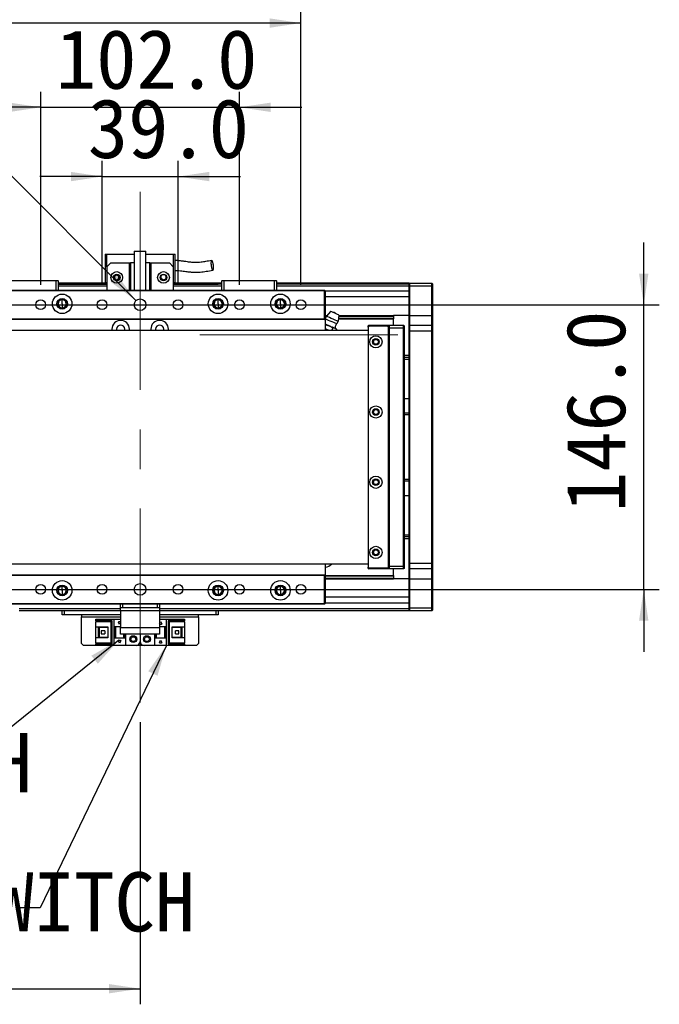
# Model space of a CAD drawing. Header units: millimetres. Extents: x 40 to 3320, y 40 to 2336.
# Tile 11 of 13: x 2172 to 2500, y 1572 to 2077. Entities that reach past the tile are written whole.
import ezdxf

# ---------------------------------------------------------------- set-up
doc = ezdxf.new("R2010")
doc.units = ezdxf.units.MM
doc.header["$LTSCALE"] = 8
doc.linetypes.add('CENTERX2', pattern=[20.32, 12.7, -2.54, 2.54, -2.54])
doc.layers.add('DIMNS', color=7, linetype='Continuous')
doc.styles.add('SLDTEXTSTYLE7', font='txt')
doc.styles.add('SLDTEXTSTYLE8', font='txt', dxfattribs={"bigfont": 'bigfont'})
doc.styles.add('SLDTEXTSTYLE9', font='txt')
doc.dimstyles.new('SLDDIMSTYLE0', dxfattribs={"dimtxt": 30.4, "dimasz": 16, "dimexe": 0, "dimexo": 0.0625, "dimgap": 7.6, "dimtad": 2, "dimdec": 1, "dimrnd": 1e-09, "dimzin": 4, "dimdsep": 46, "dimtxsty": 'SLDTEXTSTYLE7', "dimsah": 1, "dimcen": 0.09, "dimadec": 0, "dimazin": 1, "dimtfac": 1, "dimtdec": 1, "dimtmove": 0, "dimatfit": 0, "dimfxl": 0, "dimfrac": 2, "dimtolj": 1, "dimtzin": 12, "dimarcsym": 0})
doc.dimstyles.new('SLDDIMSTYLE1', dxfattribs={"dimtxt": 30.4, "dimasz": 16, "dimexe": 0, "dimexo": 0.0625, "dimgap": 7.6, "dimtad": 0, "dimtih": 1, "dimtoh": 1, "dimdec": 1, "dimrnd": 1e-09, "dimzin": 4, "dimdsep": 46, "dimtxsty": 'SLDTEXTSTYLE7', "dimsah": 1, "dimcen": 0, "dimadec": 0, "dimazin": 1, "dimtfac": 1, "dimtdec": 1, "dimtofl": 0, "dimtmove": 0, "dimatfit": 3, "dimfxl": 0, "dimfrac": 2, "dimtolj": 1, "dimtzin": 12, "dimarcsym": 0})
doc.dimstyles.new('SLDDIMSTYLE2', dxfattribs={"dimtxt": 30.4, "dimasz": 16, "dimexe": 0, "dimexo": 0.0625, "dimgap": 7.6, "dimtad": 2, "dimdec": 1, "dimrnd": 1e-09, "dimzin": 4, "dimdsep": 46, "dimtxsty": 'SLDTEXTSTYLE7', "dimsah": 1, "dimcen": 0.09, "dimadec": 0, "dimazin": 1, "dimtfac": 1, "dimtdec": 1, "dimtofl": 0, "dimtmove": 0, "dimatfit": 3, "dimfxl": 0, "dimfrac": 2, "dimtolj": 1, "dimtzin": 12, "dimarcsym": 0})
doc.dimstyles.new('SLDDIMSTYLE4', dxfattribs={"dimtxt": 0.18, "dimasz": 16, "dimexe": 0, "dimexo": 0.0625, "dimgap": 0, "dimtad": 0, "dimtih": 1, "dimtoh": 1, "dimdec": 0, "dimrnd": 1e-09, "dimzin": 0, "dimdsep": 46, "dimtxsty": 'Standard', "dimsah": 1, "dimcen": 0.09, "dimadec": 0, "dimazin": 0, "dimtfac": 16, "dimtdec": 0, "dimtofl": 0, "dimtmove": 0, "dimatfit": 3, "dimfxl": 0, "dimfrac": 2, "dimtolj": 1, "dimtzin": 0, "dimarcsym": 0})

# ---------------------------------------------------------------- blocks, each defined once
blk = doc.blocks.new('_D_3')
at = {"layer": 'DIMNS'}
for p, q in [((2491.81, 1930.51), (2491.81, 1962.51)), ((586.04, 1930.51), (2499.81, 1930.51)), ((2491.81, 1784.51), (2491.81, 1930.51)), ((586.04, 1784.51), (2499.81, 1784.51)), ((2491.81, 1784.51), (2491.81, 1752.51))]:
    blk.add_line(p, q, dxfattribs=at)
for points in [[(2491.81, 1930.51), (2494.21, 1946.51), (2489.41, 1946.51)], [(2491.81, 1784.51), (2489.41, 1768.51), (2494.21, 1768.51)]]:
    blk.add_solid(points, dxfattribs=at)
at = {"layer": 'DIMNS', "insert": (2451.92, 1824.16), "char_height": 30.4, "attachment_point": 1, "rotation": 90, "style": 'SLDTEXTSTYLE7'}
blk.add_mtext('146.0', dxfattribs=at)
blk = doc.blocks.new('_D_5')
at = {"layer": 'DIMNS'}
for p, q in [((493.38, 1716.35), (493.38, 1571.71)), ((2233.38, 1716.35), (2233.38, 1571.71)), ((493.38, 1579.71), (2233.38, 1579.71))]:
    blk.add_line(p, q, dxfattribs=at)
for points in [[(493.38, 1579.71), (509.38, 1577.31), (509.38, 1582.11)], [(2233.38, 1579.71), (2217.38, 1582.11), (2217.38, 1577.31)]]:
    blk.add_solid(points, dxfattribs=at)
at = {"layer": 'DIMNS', "insert": (1309.17, 1619.6), "char_height": 30.4, "attachment_point": 1, "style": 'SLDTEXTSTYLE7'}
blk.add_mtext('1740.0', dxfattribs=at)
blk = doc.blocks.new('_D_6')
at = {"layer": 'DIMNS'}
for p, q in [((2213.88, 1940.67), (2213.88, 2004.27)), ((2252.88, 1940.67), (2252.88, 2004.27)), ((2213.88, 1996.27), (2181.88, 1996.27)), ((2213.88, 1996.27), (2252.88, 1996.27)), ((2252.88, 1996.27), (2284.88, 1996.27))]:
    blk.add_line(p, q, dxfattribs=at)
for points in [[(2213.88, 1996.27), (2197.88, 1998.67), (2197.88, 1993.87)], [(2252.88, 1996.27), (2268.88, 1993.87), (2268.88, 1998.67)]]:
    blk.add_solid(points, dxfattribs=at)
at = {"layer": 'DIMNS', "insert": (2206.54, 2036.16), "char_height": 30.4, "attachment_point": 1, "style": 'SLDTEXTSTYLE7'}
blk.add_mtext('39.0', dxfattribs=at)
blk = doc.blocks.new('_D_7')
at = {"layer": 'DIMNS'}
for p, q in [((2182.38, 1940.67), (2182.38, 2039.8)), ((2284.38, 1940.67), (2284.38, 2039.8)), ((2182.38, 2031.8), (2150.38, 2031.8)), ((2182.38, 2031.8), (2284.38, 2031.8)), ((2284.38, 2031.8), (2316.38, 2031.8))]:
    blk.add_line(p, q, dxfattribs=at)
for points in [[(2182.38, 2031.8), (2166.38, 2034.2), (2166.38, 2029.4)], [(2284.38, 2031.8), (2300.38, 2029.4), (2300.38, 2034.2)]]:
    blk.add_solid(points, dxfattribs=at)
at = {"layer": 'DIMNS', "insert": (2190.16, 2071.69), "char_height": 30.4, "attachment_point": 1, "style": 'SLDTEXTSTYLE7'}
blk.add_mtext('102.0', dxfattribs=at)
blk = doc.blocks.new('_D_8')
at = {"layer": 'DIMNS'}
for p, q in [((2150.88, 1940.67), (2150.88, 2083)), ((2315.88, 1940.67), (2315.88, 2083)), ((2315.88, 2075), (2150.88, 2075))]:
    blk.add_line(p, q, dxfattribs=at)
for points in [[(2150.88, 2075), (2166.88, 2072.6), (2166.88, 2077.4)], [(2315.88, 2075), (2299.88, 2077.4), (2299.88, 2072.6)]]:
    blk.add_solid(points, dxfattribs=at)
at = {"layer": 'DIMNS', "insert": (2183.06, 2114.89), "char_height": 30.4, "attachment_point": 1, "style": 'SLDTEXTSTYLE7'}
blk.add_mtext('165.0', dxfattribs=at)
blk = doc.blocks.new('SW_SYMBOL_HOLE_DEPTH')
at = {"layer": 'DIMNS', "color": 0}
for p, q in [((0, 7000), (6400, 7000)), ((3200, 7000), (3200, 600)), ((800, 4440), (3200, 600)), ((5600, 4440), (3200, 600))]:
    blk.add_line(p, q, dxfattribs=at)
blk = doc.blocks.new('_D_9')
at = {"layer": 'DIMNS'}
for p, q in [((2116.23, 2047.66), (2084.23, 2047.66)), ((2231.26, 1932.63), (2116.23, 2047.66))]:
    blk.add_line(p, q, dxfattribs=at)
blk.add_solid([(2231.26, 1932.63), (2221.64, 1945.65), (2218.25, 1942.25)], dxfattribs=at)
at = {"layer": 'DIMNS', "xscale": 0.004985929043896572, "yscale": 0.004985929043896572, "zscale": 0.004985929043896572}
blk.add_blockref('SW_SYMBOL_HOLE_DEPTH', (1986.78, 2027.41), dxfattribs=at)
at = {"layer": 'DIMNS', "char_height": 30.4, "attachment_point": 1, "style": 'SLDTEXTSTYLE7'}
for s, insert in [('2×', (1786.21, 2062.85)), ('%%c', (1835.95, 2062.56)), ('6.0', (1882.92, 2062.85)), ('H7', (1935.86, 2062.85)), ('8.0', (2031.28, 2062.85))]:
    blk.add_mtext(s, dxfattribs=dict(at, insert=insert))
blk = doc.blocks.new('SW_NOTE_3')
at = {"layer": 'DIMNS', "color": 0, "char_height": 30.4, "attachment_point": 2}
for s, insert, style in [('光电原点', (-88.4, 56.98), 'SLDTEXTSTYLE8'), ('HOME SWITCH', (-50.81, 18.58), 'SLDTEXTSTYLE9')]:
    blk.add_mtext(s, dxfattribs=dict(at, insert=insert, style=style))
blk = doc.blocks.new('SW_NOTE_4')
at = {"layer": 'DIMNS', "color": 0, "char_height": 30.4, "attachment_point": 2}
for s, insert, style in [('光电负限位', (-173.47, 56.72), 'SLDTEXTSTYLE8'), ('NEGATIVE LIMIT SWITCH', (-127.33, 18.32), 'SLDTEXTSTYLE9')]:
    blk.add_mtext(s, dxfattribs=dict(at, insert=insert, style=style))

msp = doc.modelspace()

# ---------------------------------------------------------------- linework, layer by layer
at = {"color": 7, "linetype": 'Continuous', "lineweight": 25}
for p, q in [((2215.38, 1956.41), (2216.38, 1956.41)), ((2215.38, 1956.41), (2215.38, 1942.01)), ((2216.38, 1950.01), (2216.38, 1956.41)), ((2216.38, 1956.41), (2230.38, 1956.41)), ((2230.38, 1958.01), (2230.38, 1938.01)), ((2230.38, 1958.01), (2236.38, 1958.01)), ((2236.38, 1938.01), (2236.38, 1958.01)), ((2236.38, 1956.41), (2250.38, 1956.41)), ((2250.38, 1956.41), (2251.38, 1956.41)), ((2250.38, 1956.41), (2250.38, 1950.01)), ((2251.38, 1942.01), (2251.38, 1956.41)), ((2218.38, 1952.01), (2216.38, 1950.01)), ((2216.38, 1950.01), (2216.38, 1938.01)), ((2218.38, 1952.01), (2227.88, 1952.01)), ((2227.88, 1938.01), (2227.88, 1952.01)), ((2227.88, 1952.01), (2228.38, 1952.01)), ((2228.38, 1952.01), (2228.38, 1938.01)), ((2230.38, 1952.01), (2228.38, 1952.01)), ((2238.38, 1952.01), (2236.38, 1952.01)), ((2238.38, 1938.01), (2238.38, 1952.01)), ((2238.38, 1952.01), (2238.88, 1952.01)), ((2238.88, 1952.01), (2238.88, 1938.01)), ((2238.88, 1952.01), (2248.38, 1952.01)), ((2250.38, 1950.01), (2248.38, 1952.01)), ((2250.38, 1950.01), (2250.38, 1938.01)), ((2190.38, 1942.71), (2164.38, 1942.71)), ((2164.5, 1943.01), (2190.26, 1943.01)), ((2190.26, 1943.01), (2191.08, 1943.01)), ((2190.38, 1942.71), (2190.26, 1943.01)), ((2191.38, 1942.71), (2190.38, 1942.71)), ((2190.38, 1938.01), (2190.38, 1942.71)), ((2191.08, 1943.01), (2191.38, 1942.71)), ((2191.38, 1942.71), (2191.38, 1938.01)), ((2216.38, 1941.51), (2191.38, 1941.51)), ((2191.38, 1941.31), (2216.38, 1941.31)), ((2191.38, 1941.11), (2216.38, 1941.11)), ((2216.38, 1941.01), (2191.38, 1941.01)), ((2216.38, 1940.01), (2191.38, 1940.01)), ((2215.38, 1942.01), (2216.38, 1942.01)), ((2250.38, 1942.01), (2251.38, 1942.01)), ((2275.38, 1941.51), (2250.38, 1941.51)), ((2250.38, 1941.31), (2273.38, 1941.31)), ((2250.38, 1941.11), (2273.38, 1941.11)), ((2275.38, 1941.01), (2250.38, 1941.01)), ((2275.38, 1940.01), (2250.38, 1940.01)), ((2273.38, 1941.31), (2273.38, 1941.11)), ((2273.38, 1941.01), (2273.38, 1941.11)), ((2275.38, 1942.71), (2275.68, 1943.01)), ((2276.38, 1942.71), (2275.38, 1942.71)), ((2275.38, 1938.01), (2275.38, 1942.71)), ((2275.68, 1943.01), (2276.5, 1943.01)), ((2276.38, 1942.71), (2276.5, 1943.01)), ((2302.38, 1942.71), (2276.38, 1942.71)), ((2276.38, 1942.71), (2276.38, 1938.01)), ((2276.5, 1943.01), (2302.26, 1943.01)), ((2302.26, 1943.01), (2303.08, 1943.01)), ((2302.38, 1942.71), (2302.26, 1943.01)), ((2303.38, 1942.71), (2302.38, 1942.71)), ((2302.38, 1938.01), (2302.38, 1942.71)), ((2303.08, 1943.01), (2303.38, 1942.71)), ((2303.38, 1942.71), (2303.38, 1938.01)), ((2371.38, 1941.51), (2303.38, 1941.51)), ((2371.38, 1941.01), (2303.38, 1941.01)), ((2371.38, 1940.01), (2303.38, 1940.01)), ((2371.38, 1941.21), (2371.68, 1941.51)), ((2371.38, 1941.51), (2371.38, 1941.21)), ((2371.38, 1940.01), (2371.38, 1941.21)), ((2371.38, 1940.01), (2371.68, 1940.01)), ((2371.38, 1925.01), (2371.38, 1940.01)), ((2371.68, 1941.51), (2371.68, 1940.01)), ((2371.68, 1941.51), (2383.08, 1941.51)), ((2371.68, 1940.01), (2371.68, 1925.01)), ((2383.08, 1940.01), (2371.68, 1940.01)), ((2383.08, 1940.01), (2383.08, 1941.51)), ((2383.08, 1941.51), (2383.38, 1941.21)), ((2383.08, 1925.01), (2383.08, 1940.01)), ((2383.08, 1940.01), (2383.38, 1940.01)), ((2383.38, 1941.21), (2383.38, 1940.01)), ((2383.38, 1940.01), (2383.38, 1925.01)), ((2138.68, 1938.01), (2328.08, 1938.01)), ((2328.08, 1937.71), (2138.68, 1937.71)), ((2328.08, 1938.01), (2328.38, 1937.71)), ((2328.08, 1937.71), (2328.08, 1938.01)), ((2328.08, 1937.71), (2328.38, 1937.71)), ((2328.08, 1923.31), (2328.08, 1937.71)), ((2328.38, 1937.71), (2328.38, 1923.31)), ((2371.38, 1937.52), (2328.38, 1937.52)), ((2193.38, 1933.08), (2193.38, 1933.51)), ((2193.38, 1931.01), (2193.38, 1933.08)), ((2193.38, 1931.01), (2193.38, 1928.95)), ((2273.38, 1933.08), (2273.38, 1933.51)), ((2273.38, 1931.01), (2273.38, 1933.08)), ((2273.38, 1931.01), (2273.38, 1928.95)), ((2305.38, 1933.08), (2305.38, 1933.51)), ((2305.38, 1931.01), (2305.38, 1933.08)), ((2305.38, 1931.01), (2305.38, 1928.95)), ((2193.38, 1928.95), (2193.38, 1928.51)), ((2273.38, 1928.95), (2273.38, 1928.51)), ((2305.38, 1928.95), (2305.38, 1928.51)), ((2328.38, 1925.01), (2329.31, 1925.01)), ((2328.38, 1924.71), (2329.05, 1924.71)), ((2331.05, 1927.09), (2328.97, 1924.61)), ((2335.38, 1925.25), (2335.04, 1922.03)), ((2335.32, 1924.71), (2363.38, 1924.71)), ((2335.36, 1925.01), (2363.38, 1925.01)), ((2363.38, 1925.01), (2363.38, 1924.71)), ((2371.38, 1925.01), (2363.38, 1925.01)), ((2363.38, 1924.71), (2363.38, 1923.62)), ((2371.38, 1925.01), (2371.68, 1925.01)), ((2371.38, 1919.71), (2371.38, 1925.01)), ((2371.68, 1925.01), (2371.68, 1920.01)), ((2371.68, 1925.01), (2383.08, 1925.01)), ((2383.08, 1920.01), (2383.08, 1925.01)), ((2383.08, 1925.01), (2383.38, 1925.01)), ((2383.38, 1925.01), (2383.38, 1919.71)), ((2138.68, 1923.31), (2328.08, 1923.31)), ((2328.08, 1923.01), (2138.68, 1923.01)), ((2328.08, 1923.31), (2328.38, 1923.31)), ((2328.08, 1923.01), (2328.38, 1923.31)), ((2328.08, 1923.01), (2328.08, 1923.31)), ((2328.38, 1923.62), (2328.68, 1923.62)), ((2328.38, 1923.32), (2328.67, 1923.32)), ((2328.38, 1923.31), (2328.38, 1917.51)), ((2328.38, 1922.51), (2328.66, 1923.11)), ((2328.53, 1920.29), (2328.38, 1919.95)), ((2328.53, 1920.29), (2330.44, 1919.64)), ((2330.44, 1919.64), (2332.25, 1918.71)), ((2335.18, 1923.32), (2363.38, 1923.32)), ((2335.21, 1923.62), (2363.38, 1923.62)), ((2350.68, 1920.01), (2350.38, 1919.71)), ((2350.68, 1919.71), (2350.38, 1919.71)), ((2350.38, 1919.01), (2350.38, 1919.71)), ((2350.88, 1919.51), (2350.38, 1919.01)), ((2350.68, 1919.71), (2350.68, 1920.01)), ((2350.68, 1920.01), (2361.38, 1920.01)), ((2350.68, 1919.71), (2350.68, 1919.31)), ((2361.38, 1919.71), (2350.68, 1919.71)), ((2360.38, 1919.51), (2350.88, 1919.51)), ((2360.88, 1919.01), (2360.38, 1919.51)), ((2361.38, 1918.51), (2361.38, 1920.01)), ((2361.38, 1920.01), (2368.58, 1920.01)), ((2363.38, 1923.62), (2363.38, 1923.32)), ((2363.38, 1920.01), (2363.38, 1923.32)), ((2368.58, 1918.51), (2368.58, 1920.01)), ((2368.88, 1919.71), (2368.58, 1920.01)), ((2368.88, 1919.71), (2368.88, 1918.51)), ((2371.68, 1920.01), (2371.38, 1919.71)), ((2371.38, 1917.01), (2371.38, 1919.71)), ((2371.68, 1920.01), (2371.68, 1917.01)), ((2371.68, 1920.01), (2383.08, 1920.01)), ((2383.08, 1917.01), (2383.08, 1920.01)), ((2383.08, 1920.01), (2383.38, 1919.71)), ((2383.38, 1919.71), (2383.38, 1917.01)), ((376.38, 1917.51), (2350.38, 1917.51)), ((2218.88, 1918.01), (2218.88, 1917.51)), ((2221.28, 1918.01), (2221.28, 1917.51)), ((2225.48, 1917.51), (2225.48, 1918.01)), ((2227.88, 1917.51), (2227.88, 1918.01)), ((2238.88, 1918.01), (2238.88, 1917.51)), ((2241.28, 1918.01), (2241.28, 1917.51)), ((2245.48, 1917.51), (2245.48, 1918.01)), ((2247.88, 1917.51), (2247.88, 1918.01)), ((2328.38, 1918.34), (2329.62, 1917.7)), ((2329.62, 1917.7), (2330.18, 1917.51)), ((2332.25, 1918.71), (2331.74, 1917.51)), ((2333.23, 1918.45), (2332.25, 1918.71)), ((2334.11, 1917.92), (2333.23, 1918.45)), ((2334.11, 1917.92), (2333.66, 1918.27)), ((2334.11, 1917.92), (2333.93, 1917.51)), ((2350.38, 1919.01), (2350.38, 1796.01)), ((2360.88, 1796.01), (2360.88, 1919.01)), ((2368.58, 1918.51), (2361.38, 1918.51)), ((2361.38, 1796.51), (2361.38, 1918.51)), ((2368.88, 1918.51), (2368.58, 1918.51)), ((2368.58, 1796.51), (2368.58, 1918.51)), ((2368.88, 1918.51), (2368.88, 1796.51)), ((2371.68, 1917.01), (2371.38, 1917.01)), ((2371.38, 1798.01), (2371.38, 1917.01)), ((2383.08, 1917.01), (2371.68, 1917.01)), ((2371.68, 1917.01), (2371.68, 1798.01)), ((2383.08, 1917.01), (2383.38, 1917.01)), ((2383.08, 1798.01), (2383.08, 1917.01)), ((2383.38, 1917.01), (2383.38, 1798.01)), ((2371.38, 1904.51), (2368.88, 1904.51)), ((2371.38, 1902.51), (2368.88, 1902.51)), ((2368.88, 1882.51), (2371.38, 1882.51)), ((2368.88, 1875.01), (2371.38, 1875.01)), ((2371.38, 1874.01), (2368.88, 1874.01)), ((2368.88, 1841.01), (2371.38, 1841.01)), ((2371.38, 1840.01), (2368.88, 1840.01)), ((2371.38, 1832.51), (2368.88, 1832.51)), ((2368.88, 1812.51), (2371.38, 1812.51)), ((2371.38, 1810.51), (2368.88, 1810.51)), ((2371.68, 1798.01), (2371.38, 1798.01)), ((2371.38, 1795.31), (2371.38, 1798.01)), ((2371.68, 1798.01), (2383.08, 1798.01)), ((2371.68, 1798.01), (2371.68, 1795.01)), ((2383.08, 1798.01), (2383.38, 1798.01)), ((2383.08, 1795.01), (2383.08, 1798.01)), ((2383.38, 1798.01), (2383.38, 1795.31)), ((2350.38, 1797.51), (376.38, 1797.51)), ((2328.38, 1797.51), (2328.38, 1791.71)), ((2328.38, 1796.01), (2328.49, 1796.01)), ((2350.38, 1796.01), (2350.88, 1795.51)), ((2350.38, 1795.31), (2350.38, 1796.01)), ((2350.38, 1795.31), (2350.68, 1795.31)), ((2350.38, 1795.31), (2350.68, 1795.01)), ((2350.68, 1795.71), (2350.68, 1795.31)), ((2350.68, 1795.31), (2361.38, 1795.31)), ((2350.68, 1795.01), (2350.68, 1795.31)), ((2361.38, 1795.01), (2350.68, 1795.01)), ((2350.88, 1795.51), (2360.38, 1795.51)), ((2360.38, 1795.51), (2360.88, 1796.01)), ((2361.38, 1796.51), (2368.58, 1796.51)), ((2361.38, 1795.01), (2361.38, 1796.51)), ((2368.58, 1795.01), (2361.38, 1795.01)), ((2363.38, 1791.71), (2363.38, 1795.01)), ((2368.88, 1796.51), (2368.58, 1796.51)), ((2368.58, 1795.01), (2368.58, 1796.51)), ((2368.88, 1795.31), (2368.58, 1795.01)), ((2368.88, 1796.51), (2368.88, 1795.31)), ((2371.68, 1795.01), (2371.38, 1795.31)), ((2371.38, 1790.01), (2371.38, 1795.31)), ((2383.08, 1795.01), (2371.68, 1795.01)), ((2371.68, 1795.01), (2371.68, 1790.01)), ((2383.08, 1795.01), (2383.38, 1795.31)), ((2383.08, 1790.01), (2383.08, 1795.01)), ((2383.38, 1795.31), (2383.38, 1790.01)), ((2138.68, 1792.01), (2328.08, 1792.01)), ((2328.08, 1791.71), (2138.68, 1791.71)), ((2328.08, 1792.01), (2328.08, 1791.71)), ((2328.38, 1791.71), (2328.08, 1792.01)), ((2328.38, 1791.71), (2328.08, 1791.71)), ((2328.08, 1777.31), (2328.08, 1791.71)), ((2328.38, 1791.71), (2328.38, 1777.31)), ((2328.38, 1791.71), (2363.38, 1791.71)), ((2328.38, 1791.4), (2363.38, 1791.4)), ((2328.38, 1790.32), (2363.38, 1790.32)), ((2328.38, 1790.01), (2363.38, 1790.01)), ((2363.38, 1791.71), (2363.38, 1791.4)), ((2363.38, 1791.4), (2363.38, 1790.32)), ((2363.38, 1790.32), (2363.38, 1790.01)), ((2371.38, 1790.01), (2363.38, 1790.01)), ((2371.68, 1790.01), (2371.38, 1790.01)), ((2371.38, 1775.01), (2371.38, 1790.01)), ((2371.68, 1790.01), (2383.08, 1790.01)), ((2371.68, 1790.01), (2371.68, 1775.01)), ((2383.38, 1790.01), (2383.08, 1790.01)), ((2383.08, 1775.01), (2383.08, 1790.01)), ((2383.38, 1790.01), (2383.38, 1775.01)), ((2193.38, 1786.08), (2193.38, 1786.51)), ((2193.38, 1784.01), (2193.38, 1786.08)), ((2193.38, 1784.01), (2193.38, 1781.95)), ((2273.38, 1786.08), (2273.38, 1786.51)), ((2273.38, 1784.01), (2273.38, 1786.08)), ((2273.38, 1784.01), (2273.38, 1781.95)), ((2305.38, 1786.08), (2305.38, 1786.51)), ((2305.38, 1784.01), (2305.38, 1786.08)), ((2305.38, 1784.01), (2305.38, 1781.95)), ((2193.38, 1781.95), (2193.38, 1781.51)), ((2273.38, 1781.95), (2273.38, 1781.51)), ((2305.38, 1781.95), (2305.38, 1781.51)), ((2138.68, 1777.31), (2328.08, 1777.31)), ((2328.08, 1777.01), (2138.68, 1777.01)), ((2223.38, 1773.51), (2171.38, 1773.51)), ((2193.38, 1771.51), (2193.38, 1773.51)), ((2194.38, 1773.51), (2194.38, 1771.51)), ((2223.38, 1775.01), (2223.38, 1777.01)), ((2224.38, 1775.01), (2223.38, 1775.01)), ((2223.38, 1773.51), (2223.38, 1775.01)), ((2243.38, 1773.51), (2223.38, 1773.51)), ((2223.38, 1773.51), (2223.38, 1765.01)), ((2224.38, 1777.01), (2224.38, 1775.01)), ((2242.38, 1775.01), (2224.38, 1775.01)), ((2242.38, 1775.01), (2242.38, 1777.01)), ((2243.38, 1775.01), (2242.38, 1775.01)), ((2243.38, 1777.01), (2243.38, 1775.01)), ((2243.38, 1775.01), (2243.38, 1773.51)), ((2243.38, 1773.51), (2243.38, 1765.01)), ((2371.38, 1773.51), (2243.38, 1773.51)), ((2272.38, 1771.51), (2272.38, 1773.51)), ((2273.38, 1773.51), (2273.38, 1771.51)), ((2328.38, 1777.31), (2328.08, 1777.31)), ((2328.38, 1777.31), (2328.08, 1777.01)), ((2328.08, 1777.31), (2328.08, 1777.01)), ((2371.38, 1777.51), (2328.38, 1777.51)), ((2371.68, 1775.01), (2371.38, 1775.01)), ((2371.38, 1773.81), (2371.38, 1775.01)), ((2371.68, 1773.51), (2371.38, 1773.81)), ((2371.38, 1773.81), (2371.38, 1773.51)), ((2371.68, 1775.01), (2383.08, 1775.01)), ((2371.68, 1775.01), (2371.68, 1773.51)), ((2383.08, 1773.51), (2371.68, 1773.51)), ((2383.38, 1775.01), (2383.08, 1775.01)), ((2383.08, 1773.51), (2383.08, 1775.01)), ((2383.38, 1773.81), (2383.08, 1773.51)), ((2383.38, 1775.01), (2383.38, 1773.81)), ((2194.38, 1771.51), (2193.38, 1771.51)), ((2223.38, 1771.51), (2194.38, 1771.51)), ((2203.38, 1771.51), (2203.38, 1770.51)), ((2203.38, 1756.71), (2203.38, 1770.51)), ((2210.68, 1768.41), (2210.68, 1769.21)), ((2210.68, 1769.21), (2219.88, 1769.21)), ((2210.68, 1768.41), (2210.68, 1767.91)), ((2218.98, 1768.41), (2210.68, 1768.41)), ((2218.48, 1767.91), (2210.68, 1767.91)), ((2210.68, 1765.31), (2210.68, 1767.91)), ((2218.48, 1767.91), (2218.98, 1768.41)), ((2218.48, 1757.11), (2218.48, 1767.91)), ((2218.98, 1756.61), (2218.98, 1768.41)), ((2219.88, 1769.21), (2219.88, 1765.51)), ((2219.88, 1769.21), (2223.38, 1769.21)), ((2222.28, 1767.71), (2222.48, 1767.71)), ((2222.88, 1766.51), (2222.28, 1767.71)), ((2222.48, 1768.11), (2223.28, 1768.11)), ((2222.48, 1767.71), (2222.48, 1768.11)), ((2223.28, 1768.11), (2223.28, 1767.71)), ((2223.28, 1767.71), (2223.38, 1767.71)), ((2272.38, 1771.51), (2243.38, 1771.51)), ((2243.38, 1769.21), (2246.88, 1769.21)), ((2243.38, 1767.11), (2243.88, 1768.11)), ((2243.88, 1768.11), (2244.48, 1766.91)), ((2246.88, 1765.51), (2246.88, 1769.21)), ((2246.88, 1769.21), (2256.08, 1769.21)), ((2256.08, 1768.41), (2247.78, 1768.41)), ((2247.78, 1768.41), (2248.28, 1767.91)), ((2247.78, 1768.41), (2247.78, 1756.61)), ((2256.08, 1767.91), (2248.28, 1767.91)), ((2248.28, 1767.91), (2248.28, 1757.11)), ((2256.08, 1769.21), (2256.08, 1768.41)), ((2256.08, 1767.91), (2256.08, 1768.41)), ((2256.08, 1767.91), (2256.08, 1765.31)), ((2263.38, 1770.51), (2263.38, 1771.51)), ((2263.38, 1770.51), (2263.38, 1756.71)), ((2273.38, 1771.51), (2272.38, 1771.51)), ((2210.68, 1765.31), (2216.88, 1765.31)), ((2210.68, 1759.71), (2210.68, 1765.31)), ((2211.98, 1759.71), (2211.98, 1765.31)), ((2212.48, 1764.96), (2212.48, 1765.31)), ((2216.88, 1764.96), (2212.48, 1764.96)), ((2212.48, 1760.06), (2212.48, 1764.96)), ((2213.44, 1763.31), (2213.44, 1761.71)), ((2215.28, 1763.31), (2213.44, 1763.31)), ((2215.28, 1763.31), (2215.28, 1761.71)), ((2216.88, 1765.31), (2216.88, 1759.71)), ((2219.88, 1765.51), (2223.38, 1765.51)), ((2219.88, 1765.51), (2219.88, 1759.51)), ((2220.38, 1765.51), (2220.38, 1759.51)), ((2220.68, 1765.51), (2220.68, 1759.51)), ((2223.38, 1767.51), (2222.88, 1766.51)), ((2223.38, 1765.01), (2243.38, 1765.01)), ((2223.38, 1761.51), (2223.38, 1765.01)), ((2243.48, 1766.91), (2243.38, 1766.91)), ((2243.38, 1765.51), (2246.88, 1765.51)), ((2243.38, 1765.01), (2243.38, 1761.51)), ((2243.48, 1766.51), (2243.48, 1766.91)), ((2244.28, 1766.51), (2243.48, 1766.51)), ((2244.28, 1766.91), (2244.28, 1766.51)), ((2244.48, 1766.91), (2244.28, 1766.91)), ((2246.08, 1759.51), (2246.08, 1765.51)), ((2246.38, 1759.51), (2246.38, 1765.51)), ((2246.88, 1759.51), (2246.88, 1765.51)), ((2249.88, 1765.31), (2256.08, 1765.31)), ((2249.88, 1759.71), (2249.88, 1765.31)), ((2254.28, 1764.96), (2249.88, 1764.96)), ((2251.48, 1761.71), (2251.48, 1763.31)), ((2253.32, 1763.31), (2251.48, 1763.31)), ((2253.32, 1761.71), (2253.32, 1763.31)), ((2254.28, 1765.31), (2254.28, 1764.96)), ((2254.28, 1764.96), (2254.28, 1760.06)), ((2254.78, 1765.31), (2254.78, 1759.71)), ((2256.08, 1765.31), (2256.08, 1759.71)), ((2210.68, 1757.11), (2210.68, 1759.71)), ((2216.88, 1759.71), (2210.68, 1759.71)), ((2212.48, 1759.71), (2212.48, 1760.06)), ((2212.48, 1760.06), (2216.88, 1760.06)), ((2213.44, 1761.71), (2215.28, 1761.71)), ((2219.88, 1759.51), (2219.88, 1755.81)), ((2225.88, 1759.51), (2219.88, 1759.51)), ((2222.28, 1758.11), (2222.48, 1758.11)), ((2222.88, 1756.91), (2222.28, 1758.11)), ((2222.48, 1758.51), (2223.28, 1758.51)), ((2222.48, 1758.11), (2222.48, 1758.51)), ((2223.48, 1758.11), (2222.88, 1756.91)), ((2223.28, 1758.51), (2223.28, 1758.11)), ((2223.28, 1758.11), (2223.48, 1758.11)), ((2243.38, 1761.51), (2223.38, 1761.51)), ((2225.08, 1759.51), (2225.08, 1761.51)), ((2225.38, 1759.51), (2225.38, 1761.51)), ((2225.88, 1761.51), (2225.88, 1759.51)), ((2225.88, 1759.51), (2225.88, 1755.81)), ((2233.38, 1761.51), (2233.38, 1757.81)), ((2240.88, 1759.51), (2240.88, 1761.51)), ((2240.88, 1755.81), (2240.88, 1759.51)), ((2246.88, 1759.51), (2240.88, 1759.51)), ((2241.38, 1761.51), (2241.38, 1759.51)), ((2241.68, 1761.51), (2241.68, 1759.51)), ((2243.28, 1757.31), (2243.88, 1758.51)), ((2243.88, 1758.51), (2244.48, 1757.31)), ((2246.88, 1755.81), (2246.88, 1759.51)), ((2249.88, 1760.06), (2254.28, 1760.06)), ((2256.08, 1759.71), (2249.88, 1759.71)), ((2251.48, 1761.71), (2253.32, 1761.71)), ((2254.28, 1760.06), (2254.28, 1759.71)), ((2256.08, 1759.71), (2256.08, 1757.11)), ((2203.38, 1756.71), (2204.38, 1755.71)), ((2262.38, 1755.71), (2204.38, 1755.71)), ((2210.68, 1757.11), (2218.48, 1757.11)), ((2210.68, 1757.11), (2210.68, 1756.61)), ((2210.68, 1756.61), (2218.98, 1756.61)), ((2210.68, 1755.81), (2210.68, 1756.61)), ((2219.88, 1755.81), (2210.68, 1755.81)), ((2218.98, 1756.61), (2218.48, 1757.11)), ((2225.88, 1755.81), (2219.88, 1755.81)), ((2231.38, 1755.81), (2225.88, 1755.81)), ((2240.88, 1755.81), (2235.38, 1755.81)), ((2246.88, 1755.81), (2240.88, 1755.81)), ((2243.48, 1757.31), (2243.28, 1757.31)), ((2243.48, 1756.91), (2243.48, 1757.31)), ((2244.28, 1756.91), (2243.48, 1756.91)), ((2244.28, 1757.31), (2244.28, 1756.91)), ((2244.48, 1757.31), (2244.28, 1757.31)), ((2256.08, 1755.81), (2246.88, 1755.81)), ((2248.28, 1757.11), (2247.78, 1756.61)), ((2247.78, 1756.61), (2256.08, 1756.61)), ((2248.28, 1757.11), (2256.08, 1757.11)), ((2256.08, 1756.61), (2256.08, 1757.11)), ((2256.08, 1756.61), (2256.08, 1755.81)), ((2262.38, 1755.71), (2263.38, 1756.71))]:
    msp.add_line(p, q, dxfattribs=at)
at = {"color": 8, "linetype": 'Continuous', "lineweight": 25}
for p, q in [((2371.38, 1934.52), (2328.38, 1934.52)), ((2371.38, 1903.51), (2368.88, 1903.51)), ((2371.38, 1811.51), (2368.88, 1811.51)), ((2371.38, 1780.51), (2328.38, 1780.51)), ((2223.38, 1774.51), (2171.38, 1774.51)), ((2371.38, 1774.51), (2243.38, 1774.51)), ((2203.38, 1770.51), (2223.38, 1770.51)), ((2243.38, 1770.51), (2263.38, 1770.51))]:
    msp.add_line(p, q, dxfattribs=at)
at = {"color": 7, "linetype": 'Continuous', "lineweight": 25, "flags": 128}
for points in [[(2335.04, 1922.03), (2334.86, 1922.11), (2334.33, 1922.33), (2333.52, 1922.67), (2332.53, 1923.1), (2331.48, 1923.54), (2330.49, 1923.96), (2329.68, 1924.31), (2329.15, 1924.53), (2328.97, 1924.61)], [(2335.38, 1925.25), (2335.22, 1925.32), (2334.75, 1925.52), (2334.05, 1925.82), (2333.22, 1926.17), (2332.39, 1926.52), (2331.69, 1926.82), (2331.22, 1927.02), (2331.05, 1927.09)], [(2330.44, 1919.64), (2330.02, 1919.82), (2329.61, 1919.99), (2329.21, 1920.16), (2328.83, 1920.32), (2328.48, 1920.47), (2328.38, 1920.51)], [(2334.18, 1920.77), (2334.01, 1920.84), (2333.54, 1921.04), (2332.8, 1921.35), (2331.9, 1921.73), (2330.94, 1922.14), (2330.04, 1922.52), (2329.3, 1922.84), (2328.83, 1923.04), (2328.66, 1923.11)], [(2333.23, 1918.45), (2333, 1918.55), (2332.72, 1918.67), (2332.4, 1918.8), (2332.05, 1918.95), (2331.68, 1919.11), (2331.28, 1919.28), (2330.86, 1919.46), (2330.44, 1919.64)], [(2329.62, 1917.7), (2329.2, 1917.88), (2328.79, 1918.06), (2328.39, 1918.23), (2328.38, 1918.23)], [(2330.07, 1917.51), (2330.04, 1917.53), (2329.62, 1917.7)], [(2333.66, 1918.27), (2333.66, 1918.27), (2333.64, 1918.28), (2333.6, 1918.3), (2333.56, 1918.32), (2333.49, 1918.34), (2333.42, 1918.37), (2333.33, 1918.41), (2333.23, 1918.45)]]:
    msp.add_lwpolyline(points, dxfattribs=at)
at = {"color": 7, "linetype": 'Continuous', "lineweight": 25}
for centre, radius in [((2221.38, 1944.51), 3), ((2221.38, 1944.51), 1.7), ((2221.38, 1944.51), 1.6), ((2245.38, 1944.51), 3), ((2245.38, 1944.51), 1.7), ((2245.38, 1944.51), 1.6), ((2193.38, 1931.01), 5), ((2273.38, 1931.01), 5), ((2305.38, 1931.01), 5), ((2182.38, 1930.51), 2.5), ((2193.38, 1931.01), 2.75), ((2213.88, 1930.51), 2.5), ((2233.38, 1930.51), 3), ((2252.88, 1930.51), 2.5), ((2273.38, 1931.01), 2.75), ((2284.38, 1930.51), 2.5), ((2305.38, 1931.01), 2.75), ((2315.88, 1930.51), 2.5), ((2354.38, 1911.51), 3.15), ((2354.38, 1911.51), 1.7), ((2354.38, 1911.51), 1.6), ((2354.38, 1911.51), 1.25), ((2354.38, 1875.51), 3.15), ((2354.38, 1875.51), 1.7), ((2354.38, 1875.51), 1.6), ((2354.38, 1875.51), 1.25), ((2354.38, 1839.51), 3.15), ((2354.38, 1839.51), 1.7), ((2354.38, 1839.51), 1.6), ((2354.38, 1839.51), 1.25), ((2354.38, 1803.51), 3.15), ((2354.38, 1803.51), 1.7), ((2354.38, 1803.51), 1.6), ((2354.38, 1803.51), 1.25), ((2193.38, 1784.01), 5), ((2273.38, 1784.01), 5), ((2305.38, 1784.01), 5), ((2182.38, 1784.51), 2.5), ((2193.38, 1784.01), 2.75), ((2213.88, 1784.51), 2.5), ((2233.38, 1784.51), 3), ((2252.88, 1784.51), 2.5), ((2273.38, 1784.01), 2.75), ((2284.38, 1784.51), 2.5), ((2305.38, 1784.01), 2.75), ((2315.88, 1784.51), 2.5), ((2229.88, 1759.01), 1.75), ((2229.88, 1759.01), 1.25), ((2236.88, 1759.01), 1.75), ((2236.88, 1759.01), 1.25)]:
    msp.add_circle(centre, radius, dxfattribs=at)
for centre, radius, start, end in [((2193.38, 1931.01), 2.5, 90, 270), ((2193.38, 1931.01), 2.07, 90, 270), ((2193.38, 1931.01), 2.5, 270, 90), ((2193.38, 1931.01), 2.07, 270, 90), ((2273.38, 1931.01), 2.5, 90, 270), ((2273.38, 1931.01), 2.07, 90, 270), ((2273.38, 1931.01), 2.5, 270, 90), ((2273.38, 1931.01), 2.07, 270, 90), ((2305.38, 1931.01), 2.5, 90, 270), ((2305.38, 1931.01), 2.07, 90, 270), ((2305.38, 1931.01), 2.5, 270, 90), ((2305.38, 1931.01), 2.07, 270, 90), ((2223.38, 1918.01), 4.5, 0, 180), ((2223.38, 1918.01), 2.1, 0, 180), ((2243.38, 1918.01), 4.5, 0, 180), ((2243.38, 1918.01), 2.1, 0, 180), ((2328.48, 1800.01), 4, 270.026, 321.3178), ((2193.38, 1784.01), 2.5, 90, 270), ((2193.38, 1784.01), 2.07, 90, 270), ((2193.38, 1784.01), 2.5, 270, 90), ((2193.38, 1784.01), 2.07, 270, 90), ((2273.38, 1784.01), 2.5, 90, 270), ((2273.38, 1784.01), 2.07, 90, 270), ((2273.38, 1784.01), 2.5, 270, 90), ((2273.38, 1784.01), 2.07, 270, 90), ((2305.38, 1784.01), 2.5, 90, 270), ((2305.38, 1784.01), 2.07, 90, 270), ((2305.38, 1784.01), 2.5, 270, 90), ((2305.38, 1784.01), 2.07, 270, 90), ((2231.38, 1757.81), 2, 270, 0), ((2235.38, 1757.81), 2, 180, 270)]:
    msp.add_arc(centre, radius, start, end, dxfattribs=at)
for points, knots in [([(2270.12, 1953.17), (2269.08, 1953), (2267.26, 1952.71), (2264.88, 1952.34), (2263.07, 1952.19), (2261.48, 1952.17), (2259.71, 1952.25), (2257.86, 1952.47), (2255.96, 1952.75), (2254.44, 1952.98), (2253.02, 1953.11), (2252.08, 1953.16), (2251.52, 1953.14), (2251.38, 1953.14)], [0, 0, 0, 0, 0.172822, 0.301209, 0.394507, 0.462196, 0.550304, 0.670438, 0.754268, 0.853136, 0.912496, 0.977888, 1, 1, 1, 1]), ([(2269.74, 1952), (2269.77, 1952.25), (2269.82, 1952.75), (2270, 1953.16), (2270.22, 1953.2), (2270.45, 1952.92), (2270.67, 1952.41), (2270.86, 1951.71), (2271, 1950.91), (2271.07, 1950.07), (2271.08, 1949.29), (2271, 1948.67), (2270.86, 1948.28), (2270.66, 1948.19), (2270.46, 1948.29), (2270.27, 1948.64), (2270.1, 1949.17), (2269.95, 1949.9), (2269.84, 1950.65), (2269.77, 1951.19), (2269.74, 1951.45), (2269.73, 1951.54), (2269.73, 1951.56), (2269.73, 1951.63), (2269.73, 1951.79), (2269.74, 1951.92), (2269.74, 1952)], [0, 0, 0, 0, 0.064817, 0.129779, 0.189732, 0.242618, 0.294414, 0.346243, 0.398724, 0.452199, 0.506601, 0.561452, 0.616052, 0.669771, 0.727068, 0.765376, 0.803691, 0.858908, 0.914229, 0.949554, 0.964001, 0.964851, 0.965759, 0.96871, 0.980528, 1, 1, 1, 1]), ([(2221.17, 1943.38), (2221.04, 1943.4), (2220.78, 1943.45), (2220.44, 1943.67), (2220.18, 1943.99), (2220.03, 1944.39), (2220.02, 1944.84), (2220.16, 1945.27), (2220.41, 1945.65), (2220.66, 1945.81), (2220.77, 1945.89)], [0, 0, 0, 0, 0.115351, 0.23126, 0.351781, 0.477009, 0.606519, 0.740239, 0.878352, 1, 1, 1, 1]), ([(2221.38, 1943.36), (2221.38, 1943.36), (2221.5, 1943.36), (2221.74, 1943.4), (2222.06, 1943.56), (2222.31, 1943.81), (2222.48, 1944.12), (2222.55, 1944.47), (2222.51, 1944.82), (2222.36, 1945.14), (2222.13, 1945.41), (2221.83, 1945.59), (2221.48, 1945.68), (2221.13, 1945.65), (2220.8, 1945.53), (2220.52, 1945.31), (2220.32, 1945.01), (2220.22, 1944.67), (2220.23, 1944.32), (2220.34, 1943.98), (2220.55, 1943.7), (2220.83, 1943.48), (2221.06, 1943.42), (2221.17, 1943.38)], [0, 0, 0, 0, 0.001724, 0.051645, 0.101552, 0.151464, 0.201377, 0.251295, 0.30121, 0.351122, 0.401033, 0.450947, 0.500869, 0.550781, 0.600693, 0.650607, 0.70052, 0.750434, 0.800346, 0.850256, 0.900174, 0.95009, 1, 1, 1, 1]), ([(2221.99, 1945.89), (2222.12, 1945.8), (2222.39, 1945.61), (2222.65, 1945.19), (2222.76, 1944.71), (2222.69, 1944.24), (2222.48, 1943.84), (2222.16, 1943.54), (2221.84, 1943.41), (2221.65, 1943.39), (2221.59, 1943.38)], [0, 0, 0, 0, 0.140793, 0.288064, 0.430436, 0.567942, 0.700592, 0.828479, 0.951591, 1, 1, 1, 1]), ([(2245.25, 1943.38), (2245.2, 1943.38), (2245, 1943.39), (2244.68, 1943.5), (2244.34, 1943.77), (2244.1, 1944.16), (2244.01, 1944.62), (2244.08, 1945.1), (2244.32, 1945.54), (2244.59, 1945.78), (2244.76, 1945.87), (2244.77, 1945.89)], [0, 0, 0, 0, 0.048847, 0.168023, 0.291919, 0.420544, 0.553957, 0.692164, 0.834924, 0.981904, 1, 1, 1, 1]), ([(2245.17, 1943.38), (2245.04, 1943.42), (2244.79, 1943.5), (2244.52, 1943.73), (2244.35, 1943.98), (2244.25, 1944.25), (2244.23, 1944.46), (2244.23, 1944.59), (2244.24, 1944.61), (2244.24, 1944.62), (2244.24, 1944.62), (2244.24, 1944.62), (2244.24, 1944.62), (2244.24, 1944.62)], [0, 0, 0, 0, 0.236901, 0.441687, 0.614234, 0.754505, 0.938081, 0.982965, 0.989788, 0.995206, 0.997552, 0.999771, 1, 1, 1, 1]), ([(2245.59, 1943.38), (2245.73, 1943.41), (2246.01, 1943.46), (2246.36, 1943.71), (2246.61, 1944.06), (2246.74, 1944.47), (2246.73, 1944.9), (2246.59, 1945.3), (2246.34, 1945.65), (2246.11, 1945.81), (2245.99, 1945.89)], [0, 0, 0, 0, 0.124797, 0.249844, 0.374856, 0.499852, 0.624836, 0.749819, 0.874824, 1, 1, 1, 1]), ([(2251.38, 1948.13), (2251.75, 1948.14), (2252.64, 1948.18), (2254.01, 1948), (2255.43, 1947.8), (2256.7, 1947.61), (2257.8, 1947.46), (2258.75, 1947.36), (2260, 1947.25), (2261.83, 1947.17), (2264.43, 1947.27), (2267.43, 1947.69), (2269.57, 1948.04), (2270.69, 1948.22)], [0, 0, 0, 0, 0.056169, 0.135052, 0.209372, 0.275829, 0.332638, 0.378841, 0.421679, 0.522485, 0.656039, 0.818587, 1, 1, 1, 1]), ([(2328.66, 1923.11), (2328.65, 1923.37), (2328.63, 1923.9), (2328.86, 1924.37), (2328.97, 1924.61)], [0, 0, 0, 0, 0.500002, 1, 1, 1, 1]), ([(2333.32, 1926.4), (2333.18, 1926.45), (2332.9, 1926.55), (2332.6, 1926.51), (2332.45, 1926.5)], [0, 0, 0, 0, 0.500007, 1, 1, 1, 1]), ([(2333.32, 1926.4), (2333.45, 1926.34), (2333.71, 1926.2), (2333.89, 1925.97), (2333.98, 1925.85)], [0, 0, 0, 0, 0.499974, 1, 1, 1, 1]), ([(2333.66, 1918.27), (2333.65, 1918.71), (2333.61, 1919.58), (2333.99, 1920.37), (2334.18, 1920.77)], [0, 0, 0, 0, 0.4999997, 1, 1, 1, 1]), ([(2334.18, 1920.77), (2334.38, 1920.94), (2334.76, 1921.3), (2334.95, 1921.79), (2335.04, 1922.03)], [0, 0, 0, 0, 0.50001, 1, 1, 1, 1])]:
    msp.add_open_spline(points, degree=3, knots=knots, dxfattribs=at)
at = {"layer": 'DIMNS', "linetype": 'CENTERX2', "lineweight": 18}
for p, q in [((2233.38, 1988.51), (2233.38, 1726.51)), ((2264.08, 1915.01), (2379.42, 1915.01))]:
    msp.add_line(p, q, dxfattribs=at)

# ---------------------------------------------------------------- block references
at = {"layer": 'DIMNS'}
for name, p in [('SW_NOTE_3', (2115.06, 1692.31)), ('SW_NOTE_4', (2171.79, 1621.15))]:
    msp.add_blockref(name, p, dxfattribs=at)

# ---------------------------------------------------------------- dimensions: what is measured, and where the dimension line sits
for base, p1, p2, dimstyle, picture, middle in [((2150.88, 2075), (2315.88, 1930.51), (2150.88, 1930.51), 'SLDDIMSTYLE0', '_D_8', (2231.48, 2075)), ((2284.38, 2031.8), (2182.38, 1930.51), (2284.38, 1930.51), 'SLDDIMSTYLE0', '_D_7', (2238.59, 2031.8)), ((2252.88, 1996.27), (2213.88, 1930.51), (2252.88, 1930.51), 'SLDDIMSTYLE0', '_D_6', (2243.99, 1996.27)), ((2233.38, 1579.71), (493.38, 1726.51), (2233.38, 1726.51), 'SLDDIMSTYLE2', '_D_5', (1368.58, 1579.71))]:
    dim = msp.add_linear_dim(base=base, p1=p1, p2=p2, dimstyle=dimstyle, dxfattribs=at)
    dim.commit()
    dim.dimension.update_dxf_attribs({"geometry": picture, "text_midpoint": middle, "dimtype": 160})
dim = msp.add_diameter_dim_2p(p1=(2235.5, 1928.39), p2=(2231.26, 1932.63), text='2×<>H7{\\fGDT;x}8.0', dimstyle='SLDDIMSTYLE1', dxfattribs=at)
dim.commit()
dim.dimension.update_dxf_attribs({"geometry": '_D_9', "text_midpoint": (1935.22, 2047.66), "dimtype": 163})
dim = msp.add_linear_dim(base=(2491.81, 1930.51), p1=(575.88, 1784.51), p2=(575.88, 1930.51), angle=90, dimstyle='SLDDIMSTYLE0', dxfattribs=at)
dim.commit()
dim.dimension.update_dxf_attribs({"geometry": '_D_3', "text_midpoint": (2491.81, 1872.59), "dimtype": 160})

# ---------------------------------------------------------------- leaders
for points in [[(2222.48, 1758.51), (2140.51, 1692.31), (2115.06, 1692.31)], [(2246.88, 1755.81), (2182.06, 1621.15), (2171.79, 1621.15)]]:
    msp.add_leader(points, dimstyle='SLDDIMSTYLE4', dxfattribs=at)

doc.saveas('drawing.dxf')
